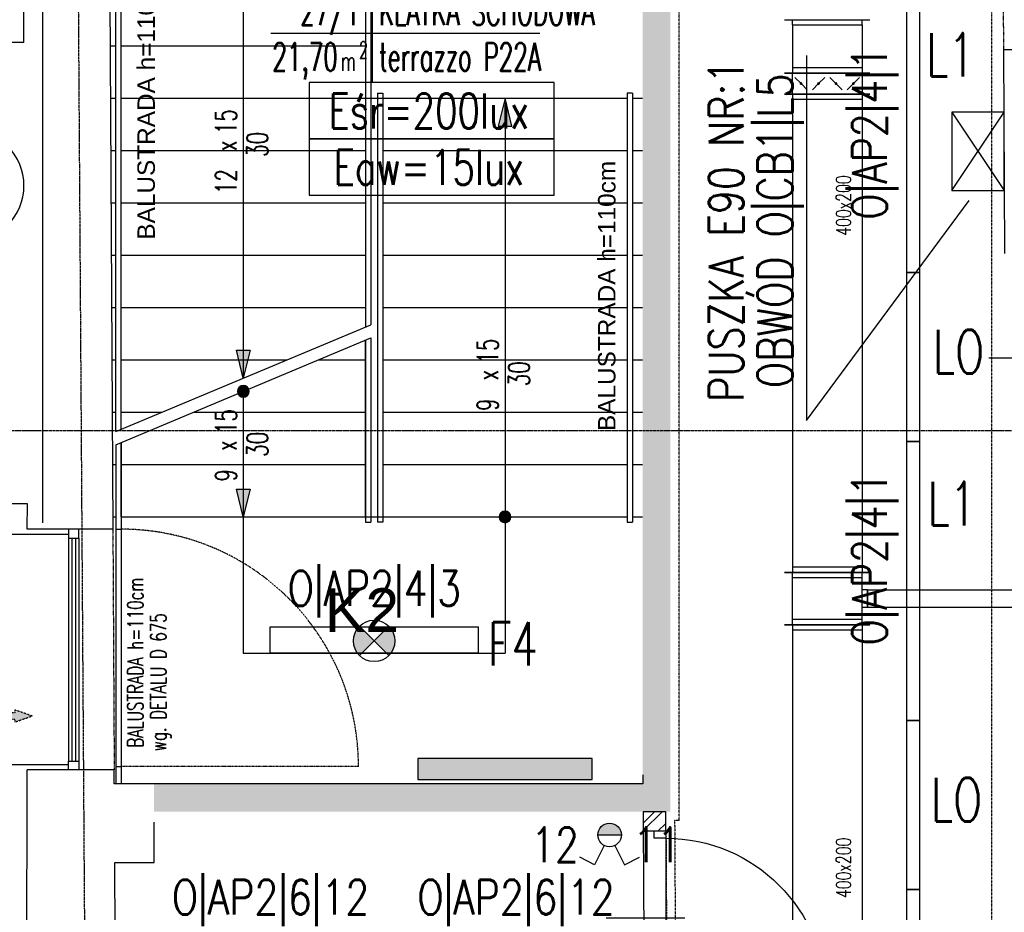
# Model space of a CAD drawing. Header units: inches. Extents: x -281236 to -70395, y 38777 to 102341.
# Tile 131 of 244: x -139572 to -139007, y 50248 to 50760. Entities that reach past the tile are written whole.
import ezdxf
from ezdxf.enums import TextEntityAlignment as Align

# ---------------------------------------------------------------- set-up
doc = ezdxf.new("R2010")
doc.units = ezdxf.units.IN
doc.header["$MEASUREMENT"] = 0
for name, pattern in [('CENTER', [2, 1.25, -0.25, 0.25, -0.25]), ('DASHDOT', [1, 0.5, -0.25, 0, -0.25]), ('DASHED', [0.75, 0.5, -0.25]), ('DASHED2', [0.375, 0.25, -0.125]), ('DIVIDE', [31.75, 12.7, -6.35, 0, -6.35, 0, -6.35])]:
    doc.linetypes.add(name, pattern=pattern)
doc.layers.get('0').update_dxf_attribs({"color": 101})
for name, color, linetype in [('Drz---drzwi', 5, 'Continuous'), ('E-90', 6, 'Continuous'), ('E-OPIS-POM', 6, 'Continuous'), ('E35', 6, 'Continuous'), ('Ele-balustrada', 64, 'Continuous'), ('Ins-ppoz-opis', 240, 'Continuous'), ('Ins-went', 141, 'Continuous'), ('Okn---okna', 5, 'Continuous'), ('Opis-spadki', 61, 'Continuous'), ('Os-osie glowne', 8, 'CENTER'), ('Sc-beton-hatch', 86, 'Continuous'), ('Sc-cegla pelna', 32, 'Continuous'), ('Sc-cegla pelna-hatch', 8, 'Continuous'), ('Sc-gazobeton', 45, 'Continuous'), ('Sc-izolacja term-obrys', 132, 'Continuous'), ('Sc-nad', 5, 'DASHED2'), ('Sc-nadproza kon', 5, 'DASHED2'), ('Sch-opis', 51, 'Continuous'), ('Sch-widok', 12, 'Continuous'), ('Suf-widok', 8, 'Continuous'), ('Wyp-grzejniki', 56, 'Continuous')]:
    doc.layers.add(name, color=color, linetype=linetype)
doc.styles.add('KA wymiar', font='romans.shx', dxfattribs={"width": 0.6})
doc.styles.add('ROMANS', font='romans', dxfattribs={"width": 0.85})
doc.styles.add('tab-bud$0$ROMANS', font='romans', dxfattribs={"width": 0.7})
doc.styles.add('TYTUL2', font='ARIAL.TTF')
doc.linetypes.add('ZIGZAG', pattern='A,0.00254,-5.08,[131,ltypeshp.shx,S=5.08,R=0,X=-5.08,Y=0],-10.16,[131,ltypeshp.shx,S=5.08,R=180,X=5.08,Y=0],-5.08', length=20.32254)

# ---------------------------------------------------------------- blocks, each defined once
blk = doc.blocks.new('pow')
for p, q in [((0, 0.523), (0, -0.523)), ((-1.075, 0), (1.78, 0))]:
    blk.add_line(p, q)
at = {"style": 'KA wymiar', "width": 0.6}
for s, height, p in [('2', 0.18, (-0.139, -0.27)), ('m', 0.21, (-0.333, -0.401))]:
    blk.add_text(s, height=height, dxfattribs=at).set_placement(p)
for tag, p in [('01', (-0.131, 0.084)), ('000.00', (-0.364, -0.401))]:
    blk.add_attdef(tag, text='', height=0.3, dxfattribs=at).set_placement(p, align=Align.RIGHT)
for tag, p in [('POMIESZCZENIE', (0.071, 0.084)), ('POSADZKA', (0.071, -0.401))]:
    blk.add_attdef(tag, p, '', height=0.3, dxfattribs=at)
blk = doc.blocks.new('ozn_schody-strzałka8x16')
at = {"ltscale": 25}
blk.add_hatch(color=256, dxfattribs=at).paths.add_polyline_path([(0, 0), (-4, -16), (4, -16)])
blk.add_lwpolyline([(0, 0), (-4, -16), (4, -16)], close=True, dxfattribs=at)
blk = doc.blocks.new('ozn_schody-kółko_d14')
at = {"ltscale": 25}
h = blk.add_hatch(color=256, dxfattribs=at)
edge = h.paths.add_edge_path()
edge.add_arc((0, 0), 3.33, 0, 360)
at = {"ltscale": 7}
blk.add_circle((0, 0), 3.33, dxfattribs=at)
blk = doc.blocks.new('ozn_opis-schodów1-rzut')
at = {"style": 'ROMANS', "width": 0.7}
blk.add_text('x', height=12, dxfattribs=at).set_placement((-3.32, 3))
at = {"ltscale": 25, "style": 'ROMANS', "width": 0.7}
blk.add_attdef('Ilość', text='', height=12, dxfattribs=at).set_placement((-7.75, 3), align=Align.RIGHT)
blk.add_attdef('Wysokość', (6.22, 3), '', height=12, dxfattribs=at)
blk.add_attdef('Długość', text='', height=12, dxfattribs=at).set_placement((0.41, -15), align=Align.CENTER)
blk = doc.blocks.new('_DRZWI_W120')
at = {"ltscale": 25}
for p, q in [((44517.38, 20745.07), (44517.38, 20635.07)), ((44504.38, 20690.07), (44558.38, 20690.07))]:
    blk.add_line(p, q, dxfattribs=at)
at = {"ltscale": 7}
for p, q in [((44517.38, 20637.07), (44407.4, 20637.07)), ((44517.38, 20635.07), (44407.38, 20635.07))]:
    blk.add_line(p, q, dxfattribs=at)
at = {"ltscale": 25}
for points in [[(44525.38, 20750.07), (44517.38, 20750.07), (44517.38, 20745.07), (44525.38, 20745.07)], [(44525.38, 20630.07), (44517.38, 20630.07), (44517.38, 20635.07), (44525.38, 20635.07)]]:
    blk.add_lwpolyline(points, close=True, dxfattribs=at)
blk.add_arc((44517.38, 20635.07), 110, 90, 180, dxfattribs=at)
at = {"linetype": 'DASHED', "ltscale": 20}
blk.add_arc((44517.38, 20635.07), 110, 180, 270, dxfattribs=at)
blk = doc.blocks.new('_GJKHGJ')
at = {"ltscale": 25}
for p, q in [((-8, -5), (-8, 0)), ((-8, 0), (-8, -5)), ((0, 0), (-8, 0)), ((0, -5), (0, 0)), ((0, -5), (0, 0)), ((-8, -115), (-8, -5)), ((-8, -5), (0, -5)), ((-19.7, -60), (28.9, -60)), ((-8, -115), (0, -115)), ((-8, -120), (-8, -115)), ((0, -115), (0, -120)), ((0, -115), (0, -120)), ((0, -120), (-8, -120))]:
    blk.add_line(p, q, dxfattribs=at)
at = {"ltscale": 7}
for p, q in [((-8, -5), (-118, -5)), ((-8, -6.8), (-117.99, -6.8))]:
    blk.add_line(p, q, dxfattribs=at)
blk.add_arc((-8, -5), 110, 180, 270)
blk = doc.blocks.new('grzejnik_100')
at = {"layer": 'Wyp-grzejniki'}
h = blk.add_hatch(dxfattribs=at)
h.set_pattern_fill('DOTS', color=256, scale=0.5, style=0)
h.set_pattern_definition([(0, (-77492.90915, 37823.9399), (0.396875, 0.79375), [0, -0.79375])])
h.paths.add_polyline_path([(0, -100), (12, -100), (12, 0), (0, 0)])
blk.add_lwpolyline([(12, 0), (0, 0), (0, -100), (12, -100)], close=True, dxfattribs=at)
blk = doc.blocks.new('OOKK')
at = {"layer": 'Okn---okna'}
for p, q in [((6, 0), (0, 0)), ((0, 0), (0, -2)), ((6, -5), (6, 0)), ((0, -2), (0, -5)), ((0, -5), (0, -132.93)), ((0, -5), (6, -5)), ((2, -5), (2, -132.93)), ((4, -5), (4, -132.93)), ((6, -5), (6, -132.93)), ((0, -135.93), (0, -132.93)), ((0, -132.93), (6, -132.93)), ((6, -132.93), (6, -137.93)), ((0, -137.93), (0, -135.93)), ((6, -137.93), (0, -137.93))]:
    blk.add_line(p, q, dxfattribs=at)

msp = doc.modelspace()

# ---------------------------------------------------------------- hatches: boundary and pattern name
at = {"layer": 'E35'}
h = msp.add_hatch(color=256, dxfattribs=at)
edge = h.paths.add_edge_path()
edge.add_arc((-139368.43, 50403.59), 11.88, 135, 225)
edge.add_line((-139376.83, 50395.19), (-139368.43, 50403.59))
edge.add_line((-139368.43, 50403.59), (-139376.83, 50411.99))
edge = h.paths.add_edge_path()
edge.add_arc((-139368.43, 50403.59), 11.88, -45, 45)
edge.add_line((-139360.03, 50411.99), (-139368.43, 50403.59))
edge.add_line((-139368.43, 50403.59), (-139360.03, 50395.19))
msp.add_hatch(color=256, dxfattribs=at).paths.add_polyline_path([(-139226.74, 50292.36, 1), (-139240.24, 50292.36)])
at = {"layer": 'Ins-went', "linetype": 'DASHED2', "ltscale": 0.5}
msp.add_hatch(color=256, dxfattribs=at).paths.add_polyline_path([(-139574.48, 50362.3), (-139590.48, 50362.3), (-139590.48, 50358.8), (-139574.48, 50358.8), (-139574.48, 50357.04), (-139564.48, 50360.55), (-139574.48, 50364.06)])
at = {"layer": 'Sc-beton-hatch'}
h = msp.add_hatch(dxfattribs=at)
h.set_pattern_fill('ANSI33', color=256, scale=25, style=0)
h.paths.add_polyline_path([(-139198.58, 51036.7), (-139214.58, 51036.7), (-139214.58, 50996.52), (-139198.58, 50996.52)])
h.paths.add_polyline_path([(-139198.58, 50841.52), (-139214.58, 50841.52), (-139214.58, 50321.65), (-139494.6, 50321.65), (-139494.6, 50305.65), (-139198.58, 50305.65)])
at = {"layer": 'Sc-cegla pelna-hatch'}
h = msp.add_hatch(dxfattribs=at)
h.set_pattern_fill('ANSI32', color=256, scale=25, style=0)
h.paths.add_polyline_path([(-139214.29, 50305.65), (-139214.22, 50294.65), (-139201.18, 50294.65), (-139201.25, 50305.65)])

# ---------------------------------------------------------------- linework, layer by layer
at = {"layer": 'E35'}
for p, q in [((-139120.55, 50739.17), (-139120.55, 50529.85)), ((-139037.4, 50661.7), (-139007.4, 50706.7)), ((-139037.4, 50706.7), (-139007.4, 50661.7)), ((-139120.55, 50529.85), (-139027.4, 50656.14)), ((-139360.03, 50395.19), (-139376.83, 50411.99)), ((-139376.83, 50395.19), (-139360.03, 50411.99)), ((-139308.58, 50396.65), (-139428.28, 50396.65)), ((-139240.24, 50292.36), (-139226.74, 50292.36)), ((-139236.51, 50286.33), (-139242.04, 50275.29)), ((-139230.47, 50286.33), (-139224.94, 50275.29)), ((-139242.04, 50275.29), (-139250.58, 50279.57)), ((-139224.94, 50275.29), (-139216.41, 50279.57))]:
    msp.add_line(p, q, dxfattribs=at)
for points in [[(-139063.28, 50614.74), (-139055.58, 50614.74), (-139055.58, 50774.74), (-139063.28, 50774.74)], [(-139063.28, 50517.94), (-139055.58, 50517.94), (-139055.58, 50614.74), (-139063.28, 50614.74)], [(-139063.28, 50357.94), (-139055.58, 50357.94), (-139055.58, 50517.94), (-139063.28, 50517.94)], [(-139308.58, 50411.5), (-139428.28, 50411.5), (-139428.28, 50396.65), (-139308.58, 50396.65)], [(-139063.28, 50261.14), (-139055.58, 50261.14), (-139055.58, 50357.94), (-139063.28, 50357.94)], [(-139063.28, 50101.14), (-139055.58, 50101.14), (-139055.58, 50261.14), (-139063.28, 50261.14)]]:
    msp.add_lwpolyline(points, close=True, dxfattribs=at)
at = {"layer": 'E35', "linetype": 'Continuous', "ltscale": 0.3}
for points in [[(-139405.67, 50691.45), (-139265.34, 50691.45), (-139265.34, 50723.73), (-139405.67, 50723.73)], [(-139405.67, 50659.17), (-139265.34, 50659.17), (-139265.34, 50691.45), (-139405.67, 50691.45)]]:
    msp.add_lwpolyline(points, close=True, dxfattribs=at)
at = {"layer": 'E35', "ltscale": 0.2}
msp.add_lwpolyline([(-139037.4, 50706.7), (-139037.4, 50661.7), (-139007.4, 50661.7), (-139007.4, 50706.7)], close=True, dxfattribs=at)
at = {"layer": 'E35'}
for centre, radius in [((-139368.43, 50403.59), 11.88), ((-139233.49, 50292.36), 6.75)]:
    msp.add_circle(centre, radius, dxfattribs=at)
at = {"layer": 'Ele-balustrada'}
for p, q in [((-139516.43, 50523.65), (-139516.43, 50807.65)), ((-139513.43, 50524.9), (-139513.43, 50807.65)), ((-139373.43, 50807.65), (-139373.43, 50583.59)), ((-139370.43, 50807.65), (-139370.43, 50584.85)), ((-139366.43, 50717.65), (-139366.43, 50471.65)), ((-139366.43, 50717.65), (-139363.43, 50717.65)), ((-139363.43, 50717.65), (-139363.43, 50471.65)), ((-139220.43, 50717.65), (-139223.43, 50717.65)), ((-139223.43, 50717.65), (-139223.43, 50471.65)), ((-139220.43, 50717.65), (-139220.43, 50471.65)), ((-139373.43, 50576), (-139373.43, 50471.65)), ((-139516.43, 50516.06), (-139516.43, 50321.65)), ((-139513.43, 50517.31), (-139513.43, 50321.65)), ((-139516.43, 50467.63), (-139513.43, 50467.63)), ((-139373.43, 50471.65), (-139370.43, 50471.65)), ((-139363.43, 50471.65), (-139366.43, 50471.65)), ((-139223.43, 50471.65), (-139220.43, 50471.65)), ((-139516.43, 50331.63), (-139513.43, 50331.63))]:
    msp.add_line(p, q, dxfattribs=at)
at = {"layer": 'Ele-balustrada', "linetype": 'DASHED', "ltscale": 0.3}
msp.add_line((-139377.43, 50331.63), (-139513.43, 50331.63), dxfattribs=at)
at = {"layer": 'Ele-balustrada'}
msp.add_lwpolyline([(-139370.43, 50577.26), (-139370.43, 50471.65)], dxfattribs=at)
at = {"layer": 'Ele-balustrada', "linetype": 'DASHED', "ltscale": 0.3}
msp.add_arc((-139513.43, 50331.63), 136, 0, 90, dxfattribs=at)
at = {"layer": 'Ins-ppoz-opis', "linetype": 'ZIGZAG', "ltscale": 0.025}
msp.add_line((-139558.59, 50821.7), (-139558.59, 50471.33), dxfattribs=at)
at = {"layer": 'Ins-went'}
for p, q in [((-139133.23, 50759.7), (-139084.23, 50759.7)), ((-139128.73, 50756.7), (-139128.73, 50759.7)), ((-139128.73, 50756.7), (-139088.73, 50756.7)), ((-139128.73, 50756.7), (-139128.73, 50732.1)), ((-139088.73, 50756.7), (-139088.73, 50759.7)), ((-139088.73, 50756.7), (-139088.73, 50732.1)), ((-139088.73, 50732.1), (-139128.73, 50732.1)), ((-139128.73, 50732.1), (-139128.73, 50729.1)), ((-139088.73, 50732.1), (-139088.73, 50729.1)), ((-139133.23, 50729.1), (-139084.23, 50729.1)), ((-139084.23, 50729.1), (-139133.23, 50729.1)), ((-139128.73, 50717.1), (-139128.73, 50729.1)), ((-139123.73, 50723.1), (-139127.27, 50726.63)), ((-139113.73, 50723.1), (-139110.19, 50726.63)), ((-139103.73, 50723.1), (-139107.27, 50726.63)), ((-139093.73, 50723.1), (-139090.19, 50726.63)), ((-139088.73, 50729.1), (-139088.73, 50717.1)), ((-139123.73, 50723.1), (-139120.19, 50719.56)), ((-139113.73, 50723.1), (-139117.27, 50719.56)), ((-139103.73, 50723.1), (-139100.19, 50719.56)), ((-139093.73, 50723.1), (-139097.27, 50719.56)), ((-139133.23, 50717.1), (-139084.23, 50717.1)), ((-139084.23, 50717.1), (-139133.23, 50717.1)), ((-139128.73, 50717.1), (-139128.73, 50442.6)), ((-139088.73, 50717.1), (-139088.73, 50442.6)), ((-139128.73, 50714.1), (-139088.73, 50714.1)), ((-139088.73, 50445.9), (-139128.73, 50445.9)), ((-139084.23, 50442.9), (-139133.23, 50442.9)), ((-139133.23, 50442.9), (-139084.23, 50442.9)), ((-139128.73, 50412.9), (-139128.73, 50442.9)), ((-139128.73, 50439.9), (-139088.73, 50439.9)), ((-139088.73, 50412.9), (-139088.73, 50442.9)), ((-139085.73, 50432.9), (-139088.73, 50432.9)), ((-139085.73, 50432.9), (-139085.73, 50422.9)), ((-139085.73, 50422.9), (-139085.73, 50432.9)), ((-139085.73, 50432.9), (-138939.14, 50432.9)), ((-139088.73, 50422.9), (-139085.73, 50422.9)), ((-139085.73, 50422.9), (-138939.14, 50422.9)), ((-139084.23, 50412.9), (-139133.23, 50412.9)), ((-139133.23, 50412.9), (-139084.23, 50412.9)), ((-139088.73, 50415.9), (-139128.73, 50415.9)), ((-139128.73, 50412.9), (-139128.73, 50018.34)), ((-139088.73, 50412.9), (-139088.73, 50018.34)), ((-139128.73, 50409.9), (-139088.73, 50409.9))]:
    msp.add_line(p, q, dxfattribs=at)
for points in [[(-139123.73, 50723.5, 0.8, 0.8, 1), (-139123.73, 50722.7, 0.8, 0.8, 1)], [(-139113.73, 50723.5, 0.8, 0.8, 1), (-139113.73, 50722.7, 0.8, 0.8, 1)], [(-139103.73, 50723.5, 0.8, 0.8, 1), (-139103.73, 50722.7, 0.8, 0.8, 1)], [(-139093.73, 50723.5, 0.8, 0.8, 1), (-139093.73, 50722.7, 0.8, 0.8, 1)]]:
    msp.add_lwpolyline(points, format="xyseb", close=True, dxfattribs=at)
at = {"layer": 'Ins-went', "linetype": 'DASHED2', "ltscale": 0.5, "elevation": 0}
msp.add_lwpolyline([(-139574.48, 50362.3), (-139590.48, 50362.3), (-139590.48, 50358.8), (-139574.48, 50358.8), (-139574.48, 50357.04), (-139564.48, 50360.55), (-139574.48, 50364.06)], close=True, dxfattribs=at)
at = {"layer": 'Os-osie glowne'}
for p, q in [((-139518.63, 47893.27), (-139545.97, 51985.69)), ((-143318.47, 50524.29), (-138010.68, 50524.29))]:
    msp.add_line(p, q, dxfattribs=at)
at = {"layer": 'Sc-cegla pelna'}
for p, q in [((-139569.16, 50746.56), (-139569.16, 50821.7)), ((-139520.16, 50821.7), (-139518.21, 50467.61)), ((-139569.16, 50746.56), (-139600.16, 50746.56)), ((-139007.72, 50742.7), (-138962.72, 50742.7)), ((-139518.21, 50467.61), (-139567.24, 50467.61)), ((-139517.4, 50321.65), (-139517.45, 50329.63)), ((-139214.44, 50326.86), (-139214.41, 50321.65)), ((-139214.41, 50321.65), (-139517.4, 50321.65)), ((-139494.6, 50276.65), (-139494.6, 50299.65)), ((-139517.16, 50276.65), (-139494.6, 50276.65)), ((-139516.22, 50107.66), (-139517.16, 50276.65))]:
    msp.add_line(p, q, dxfattribs=at)
for points in [[(-139007.72, 50742.7), (-139007.07, 50625.69)], [(-139567.22, 50482.11), (-139600.08, 50482.08)], [(-139567.24, 50467.61), (-139567.22, 50482.11)], [(-139567.62, 50102.36), (-139567.38, 50329.67)], [(-139517.45, 50329.63), (-139567.38, 50329.67)]]:
    msp.add_lwpolyline(points, dxfattribs=at)
msp.add_arc((-139601.16, 50664.56), 32, 271.7908, 88.2092, dxfattribs=at)
at = {"layer": 'Sc-gazobeton'}
msp.add_line((-139214.22, 50294.65), (-139201.18, 50294.65), dxfattribs=at)
for points in [[(-139214.29, 50305.65), (-139214.22, 50294.65), (-139201.18, 50294.65), (-139201.25, 50305.65)], [(-139214.29, 50305.65), (-139214.22, 50294.65), (-139201.18, 50294.65), (-139201.25, 50305.65), (-139214.29, 50305.65)]]:
    msp.add_lwpolyline(points, dxfattribs=at)
at = {"layer": 'Sc-izolacja term-obrys'}
for points in [[(-139543.64, 50464.61), (-139577.24, 50464.61), (-139577.23, 50472.1), (-139603.07, 50472.07), (-139603.13, 50566.66)], [(-139551.67, 50099.45), (-139577.62, 50099.31), (-139577.38, 50332.67), (-139543.66, 50332.65)]]:
    msp.add_lwpolyline(points, dxfattribs=at)
at = {"layer": 'Sc-nad'}
msp.add_lwpolyline([(-139214.22, 50294.65), (-139213.63, 50194.65)], dxfattribs=at)
at = {"layer": 'Sc-nad', "ltscale": 4}
msp.add_lwpolyline([(-139201.18, 50294.65), (-139200.62, 50194.65)], dxfattribs=at)
at = {"layer": 'Sc-nadproza kon', "linetype": 'DASHDOT', "ltscale": 0.5}
for p, q in [((-139008.38, 50862.7), (-139007.72, 50742.7)), ((-139518.21, 50467.61), (-139517.45, 50329.63))]:
    msp.add_line(p, q, dxfattribs=at)
at = {"layer": 'Sch-opis'}
for p, q in [((-139293.43, 50714.65), (-139293.43, 50396.65)), ((-139516.43, 50523.65), (-139370.43, 50584.85)), ((-139516.43, 50516.06), (-139370.43, 50577.26))]:
    msp.add_line(p, q, dxfattribs=at)
for points in [[(-139443.43, 50804.65), (-139443.43, 50554.25)], [(-139443.43, 50546.66), (-139443.43, 50396.65), (-139293.43, 50396.65)]]:
    msp.add_lwpolyline(points, dxfattribs=at)
at = {"layer": 'Sch-widok'}
for p, q in [((-139513.43, 50524.9), (-139513.43, 50804.65)), ((-139373.43, 50804.65), (-139373.43, 50583.59)), ((-139373.43, 50714.65), (-139223.43, 50714.65)), ((-139363.43, 50714.65), (-139363.43, 50474.65)), ((-139223.43, 50714.65), (-139223.43, 50474.65)), ((-139220.43, 50714.65), (-139214.58, 50714.65)), ((-139363.43, 50684.65), (-139223.43, 50684.65)), ((-139220.43, 50684.65), (-139214.58, 50684.65)), ((-139363.43, 50654.65), (-139223.43, 50654.65)), ((-139220.43, 50654.65), (-139214.58, 50654.65)), ((-139363.43, 50624.65), (-139223.43, 50624.65)), ((-139220.43, 50624.65), (-139214.58, 50624.65)), ((-139363.43, 50594.65), (-139223.43, 50594.65)), ((-139220.43, 50594.65), (-139214.58, 50594.65)), ((-139373.43, 50474.65), (-139373.43, 50576)), ((-139363.43, 50564.65), (-139223.43, 50564.65)), ((-139220.43, 50564.65), (-139214.58, 50564.65)), ((-139363.43, 50534.65), (-139223.43, 50534.65)), ((-139220.43, 50534.65), (-139214.58, 50534.65)), ((-139513.43, 50474.65), (-139513.43, 50517.31)), ((-139363.43, 50504.65), (-139223.43, 50504.65)), ((-139220.43, 50504.65), (-139214.58, 50504.65)), ((-139373.48, 50474.65), (-139223.43, 50474.65)), ((-139220.43, 50474.65), (-139214.58, 50474.65))]:
    msp.add_line(p, q, dxfattribs=at)
for points in [[(-139519.74, 50744.65), (-139516.43, 50744.65)], [(-139513.43, 50744.65), (-139373.43, 50744.65)], [(-139519.57, 50714.65), (-139516.43, 50714.65)], [(-139513.43, 50714.65), (-139373.43, 50714.65)], [(-139519.41, 50684.65), (-139516.43, 50684.65)], [(-139513.43, 50684.65), (-139373.43, 50684.65)], [(-139519.24, 50654.65), (-139516.43, 50654.65)], [(-139513.43, 50654.65), (-139373.43, 50654.65)], [(-139519.07, 50624.65), (-139516.43, 50624.65)], [(-139513.43, 50624.65), (-139373.43, 50624.65)], [(-139518.91, 50594.65), (-139516.43, 50594.65)], [(-139513.43, 50594.65), (-139373.43, 50594.65)], [(-139518.74, 50564.65), (-139516.43, 50564.65)], [(-139513.43, 50564.65), (-139418.6, 50564.65)], [(-139400.49, 50564.65), (-139373.43, 50564.65)], [(-139518.58, 50534.65), (-139516.43, 50534.65)], [(-139513.43, 50534.65), (-139490.17, 50534.65)], [(-139472.06, 50534.65), (-139373.43, 50534.65)], [(-139518.41, 50504.65), (-139516.43, 50504.65)], [(-139513.43, 50504.65), (-139373.43, 50504.65)], [(-139518.25, 50474.65), (-139516.43, 50474.65)], [(-139513.43, 50474.65), (-139373.43, 50474.65)]]:
    msp.add_lwpolyline(points, dxfattribs=at)
at = {"layer": 'Suf-widok', "linetype": 'DIVIDE', "ltscale": 0.02}
for p, q in [((-139193.58, 50300.65), (-139193.58, 51031.7)), ((-139014.34, 48559.66), (-139014.34, 51031.7))]:
    msp.add_line(p, q, dxfattribs=at)
msp.add_lwpolyline([(-139193.58, 50300.65), (-139196.2, 50300.65), (-139193.63, 49834.29)], dxfattribs=at)

# ---------------------------------------------------------------- block references
msp.add_blockref('OOKK', (-139543.66, 50467.58))
at = {"layer": 'Drz---drzwi', "rotation": 180}
msp.add_blockref('_GJKHGJ', (-138987.25, 50742.7), dxfattribs=at)
at = {"layer": 'Drz---drzwi', "xscale": -1}
msp.add_blockref('_GJKHGJ', (-138987.25, 50625.69), dxfattribs=at)
at = {"layer": 'Drz---drzwi', "xscale": -0.8333333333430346, "yscale": 0.8333333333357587, "zscale": 0.8333333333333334}
msp.add_blockref('_DRZWI_W120', (-102103.39, 33002.93), dxfattribs=at)
at = {"layer": 'E-OPIS-POM', "xscale": 54, "yscale": 54, "zscale": 54}
msp.add_blockref('pow', (-139369.6, 50751.97), dxfattribs=at).add_auto_attribs({'000.00': '21,70', '01': '27/1', 'POMIESZCZENIE': 'KLATKA SCHODOWA', 'POSADZKA': 'terrazzo P22A'})
at = {"layer": 'Sch-opis'}
msp.add_blockref('ozn_schody-strzałka8x16', (-139293.43, 50714.65), dxfattribs=at)
ref = msp.add_blockref('ozn_opis-schodów1-rzut', (-139444.36, 50687.79), dxfattribs=dict(at, rotation=90))
ref.add_attrib('Ilość', '12', dxfattribs={"layer": '0', "ltscale": 25, "height": 12, "rotation": 90, "style": 'ROMANS', "width": 0.7}).set_placement((-139447.36, 50674.04), align=Align.RIGHT)
ref.add_attrib('Wysokość', '15', (-139447.36, 50694.01), dxfattribs={"layer": '0', "ltscale": 25, "height": 12, "rotation": 90, "style": 'ROMANS', "width": 0.7})
ref.add_attrib('Długość', '30', dxfattribs={"layer": '0', "ltscale": 25, "height": 12, "rotation": 90, "style": 'ROMANS', "width": 0.7}).set_placement((-139429.36, 50688.2), align=Align.CENTER)
ref = msp.add_blockref('ozn_opis-schodów1-rzut', (-139294.36, 50556.3), dxfattribs=dict(at, rotation=90))
ref.add_attrib('Ilość', '9', dxfattribs={"layer": '0', "ltscale": 25, "height": 12, "rotation": 90, "style": 'ROMANS', "width": 0.7}).set_placement((-139297.36, 50542.55), align=Align.RIGHT)
ref.add_attrib('Wysokość', '15', (-139297.36, 50562.52), dxfattribs={"layer": '0', "ltscale": 25, "height": 12, "rotation": 90, "style": 'ROMANS', "width": 0.7})
ref.add_attrib('Długość', '30', dxfattribs={"layer": '0', "ltscale": 25, "height": 12, "rotation": 90, "style": 'ROMANS', "width": 0.7}).set_placement((-139279.36, 50556.71), align=Align.CENTER)
at = {"layer": 'Sch-opis', "xscale": -1}
for name, p, rotation in [('ozn_schody-strzałka8x16', (-139443.43, 50554.25), 180), ('ozn_schody-kółko_d14', (-139443.43, 50546.66), 270), ('ozn_schody-strzałka8x16', (-139443.43, 50474.65), 180), ('ozn_schody-kółko_d14', (-139293.43, 50474.65), 270)]:
    msp.add_blockref(name, p, dxfattribs=dict(at, rotation=rotation))
at = {"layer": 'Sch-opis'}
ref = msp.add_blockref('ozn_opis-schodów1-rzut', (-139444.36, 50515.85), dxfattribs=dict(at, rotation=90))
ref.add_attrib('Ilość', '9', dxfattribs={"layer": '0', "ltscale": 25, "height": 12, "rotation": 90, "style": 'ROMANS', "width": 0.7}).set_placement((-139447.36, 50502.1), align=Align.RIGHT)
ref.add_attrib('Wysokość', '15', (-139447.36, 50522.07), dxfattribs={"layer": '0', "ltscale": 25, "height": 12, "rotation": 90, "style": 'ROMANS', "width": 0.7})
ref.add_attrib('Długość', '30', dxfattribs={"layer": '0', "ltscale": 25, "height": 12, "rotation": 90, "style": 'ROMANS', "width": 0.7}).set_placement((-139429.36, 50516.26), align=Align.CENTER)
at = {"layer": 'Wyp-grzejniki', "rotation": 90}
msp.add_blockref('grzejnik_100', (-139343.43, 50324.11), dxfattribs=at)

# ---------------------------------------------------------------- texts
at = {"layer": 'E-90', "style": 'ROMANS'}
for s, rotation, width, p in [('O|AP2|4|1', 90, 0.8, (-139083.1, 50694.74)), ('OBWÓD O|CB1|L5', 90, 0.8, (-139138.73, 50638.69)), ('Eśr=200lux', 360, 0.75, (-139337.02, 50707.3)), ('PUSZKA E90 NR:1', 90, 0.8, (-139166.67, 50638.69)), ('Eaw=15lux', 360, 0.75, (-139337.02, 50675.02)), ('O|AP2|4|1', 90, 0.8, (-139083.1, 50450.7)), ('O|AP2|4|3', 0, 0.8, (-139368.31, 50432.27)), ('12', 0, 0.8, (-139264.81, 50286.71)), ('11', 0, 0.8, (-139206.36, 50286.71)), ('O|AP2|6|12', 0, 0.8, (-139427.82, 50255.27)), ('O|AP2|6|12', 0, 0.8, (-139287.11, 50255.27))]:
    msp.add_text(s, height=20, rotation=rotation, dxfattribs=dict(at, width=width)).set_placement(p, align=Align.MIDDLE)
at = {"layer": 'E35', "style": 'ROMANS', "width": 0.7}
for s, p in [('L1', (-139038.14, 50739.56)), ('LO', (-139033.53, 50569.32)), ('L1', (-139037.38, 50482.31)), ('F4', (-139288.97, 50401.92)), ('LO', (-139034.67, 50312.52))]:
    msp.add_text(s, height=25, dxfattribs=at).set_placement(p, align=Align.MIDDLE)
at = {"layer": 'Ins-went', "style": 'tab-bud$0$ROMANS', "width": 0.7}
for p in [(-139095.17, 50635.86, 0), (-139095.17, 50256.19, 0)]:
    msp.add_text('400x200', height=8.424, rotation=90, dxfattribs=at).set_placement(p)
at = {"layer": 'Opis-spadki', "style": 'TYTUL2'}
msp.add_text('K2', height=25, dxfattribs=at).set_placement((-139375.43, 50421.41), align=Align.MIDDLE)
at = {"layer": 'Sch-opis', "style": 'TYTUL2'}
for p in [(-139494.13, 50633.61), (-139230.12, 50523.89)]:
    msp.add_text('BALUSTRADA h=110cm', height=10, rotation=90, dxfattribs=at).set_placement(p)
at = {"layer": 'Sch-opis', "style": 'ROMANS', "width": 0.7}
for s, p in [('BALUSTRADA h=110cm', (-139500.81, 50342.34)), (' wg. DETALU D 675', (-139487.7, 50335.93))]:
    msp.add_text(s, height=9, rotation=90, dxfattribs=at).set_placement(p)

doc.saveas('drawing.dxf')
